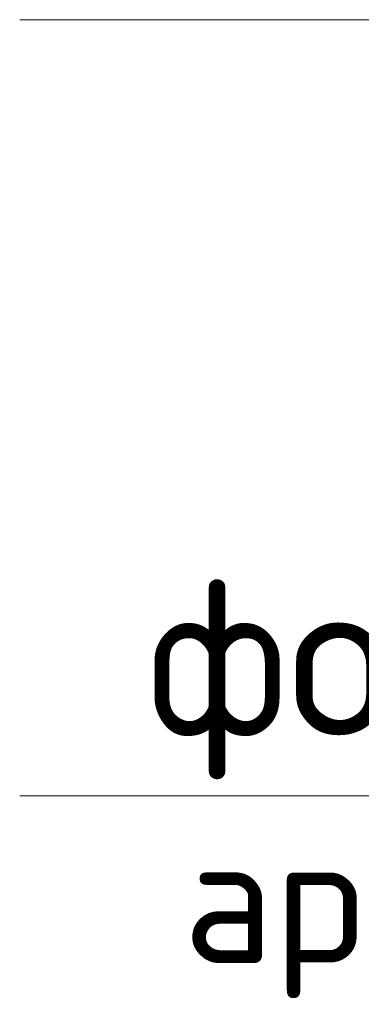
# Model space of a CAD drawing. Header units: metres. Extents: x -38 to 100, y -15 to 21.
# Tile 76 of 90: x 75.8169 to 75.8964, y 8.0908 to 8.3196. Entities that reach past the tile are written whole.
import ezdxf

# ---------------------------------------------------------------- set-up
doc = ezdxf.new("R2010")
doc.units = ezdxf.units.M

msp = doc.modelspace()

# ---------------------------------------------------------------- linework, layer by layer
at = {"color": 7, "linetype": 'Continuous', "lineweight": 13, "transparency": 33554687}
for points in [[(75.81694, 8.31961), (76.10053, 8.31961), (76.14196, 8.24218)], [(75.81694, 8.31961), (76.10053, 8.31961), (76.14196, 8.24218)], [(75.81694, 8.13924), (76.10395, 8.13924), (76.16896, 8.23618)], [(75.81694, 8.13924), (76.10395, 8.13924), (76.16896, 8.23618)]]:
    msp.add_lwpolyline(points, dxfattribs=at)

# ---------------------------------------------------------------- texts
at = {"color": 7, "linetype": 'Continuous', "lineweight": 13, "transparency": 33554687, "insert": (75.93994, 8.19064), "char_height": 0.0375, "width": 0.2237812, "attachment_point": 2, "line_spacing_factor": 0.963855}
msp.add_mtext('\\A1;{\\fISOCPEUR|i0|b0;\\H0.037500;\\W1.000000;\\C7;фоновая}\\P{\\fISOCPEUR|i0|b0;\\H0.030000;\\W1.000000;\\C7;арматура}\\P', dxfattribs=at)
msp.add_mtext('\\A1;{\\fISOCPEUR|i0|b0;\\H0.037500;\\W1.000000;\\C7;фоновая}\\P{\\fISOCPEUR|i0|b0;\\H0.030000;\\W1.000000;\\C7;арматура}\\P', dxfattribs=at)

doc.saveas('drawing.dxf')
